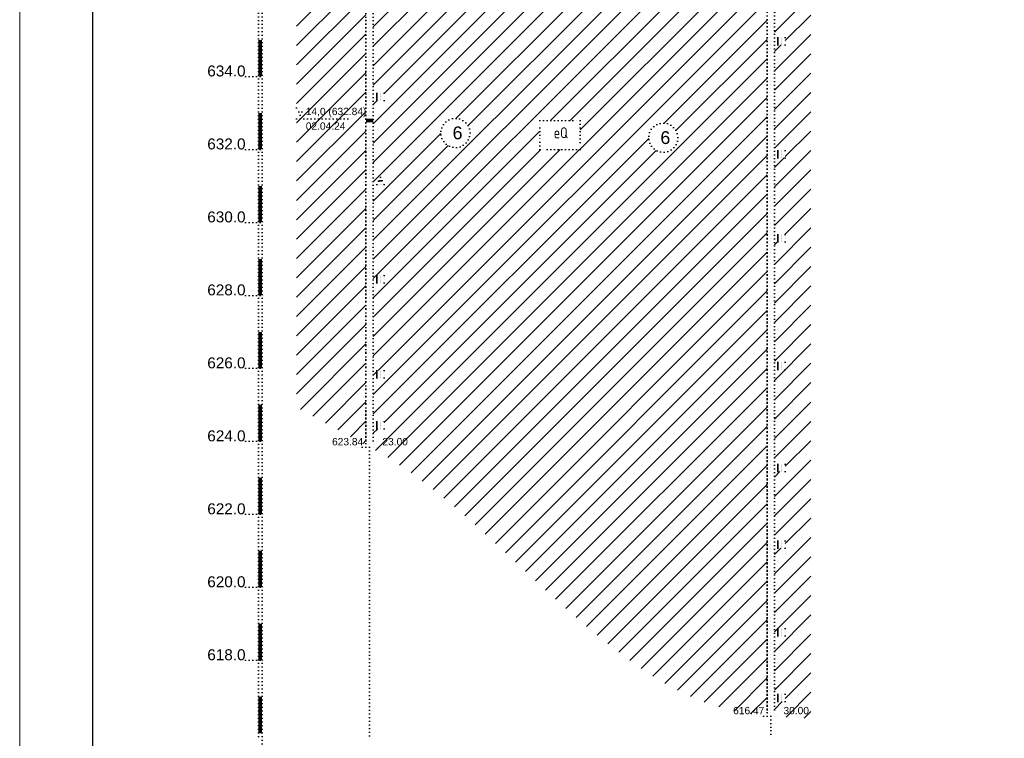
# Model space of a CAD drawing. Header units: millimetres. Extents: x -56135 to 1694203, y -446411 to -23139.
# Tile 37 of 256: x 195921 to 222912, y -137914 to -118219. Entities that reach past the tile are written whole.
import ezdxf

# ---------------------------------------------------------------- set-up
doc = ezdxf.new("R2010")
doc.units = ezdxf.units.MM
doc.linetypes.add('CONTI', pattern=[1, 0, 1])
doc.linetypes.add('L2', pattern=[1, 0, 1])
for name, color, linetype in [('CUT_LRS', 7, 'CONTI'), ('CUT_TST', 7, 'CONTI'), ('CUT_WAT', 7, 'CONTI'), ('ТОЛСТЫЕ_ОСНОВНЫЕ', 6, 'Continuous')]:
    doc.layers.add(name, color=color, linetype=linetype)
doc.layers.add('ТОНКИЕ', color=7, linetype='Continuous', lineweight=9)
doc.styles.get("Standard").update_dxf_attribs({"font": 'arial.ttf'})
pattern_1 = [(45, (0, 1e-12), (-2.65165, 2.65165), [])]

# ---------------------------------------------------------------- blocks, each defined once
blk = doc.blocks.new('*U42')
at = {"layer": 'ТОЛСТЫЕ_ОСНОВНЫЕ', "color": 6}
blk.add_lwpolyline([(20, 5), (1256, 5), (1256, 589), (20, 589)], close=True, dxfattribs=at)
at = {"layer": 'ТОНКИЕ'}
blk.add_lwpolyline([(0, 0), (1261, 0), (1261, 594), (0, 594)], close=True, dxfattribs=at)
blk = doc.blocks.new('UZ_970')
at = {"layer": 'CUT_TST', "color": 0}
for p, q in [((0, 0), (0, 2)), ((0, 2), (2, 2)), ((0, 1.8), (2, 1.8)), ((0, 1.6), (2, 1.6)), ((0, 1.4), (2, 1.4)), ((0, 1.2), (2, 1.2)), ((0, 1), (2, 1)), ((0, 0.8), (2, 0.8)), ((0, 0.6), (2, 0.6)), ((0, 0.4), (2, 0.4)), ((0, 0.2), (2, 0.2)), ((2, 0), (0, 0)), ((2, 2), (2, 0))]:
    blk.add_line(p, q, dxfattribs=at)
blk = doc.blocks.new('UZ_971')
at = {"layer": 'CUT_TST', "color": 0}
for p, q in [((0, 0), (1, 2)), ((2, 0), (0, 0)), ((1, 2), (0.4, 0)), ((1, 2), (0.7, 0)), ((1, 2), (2, 0)), ((1, 2), (1, 0)), ((1, 2), (1.3, 0)), ((1, 2), (1.6, 0))]:
    blk.add_line(p, q, dxfattribs=at)
blk = doc.blocks.new('разрезы геология 1-1')
at = {"layer": 'CUT_LRS', "linetype": 'Continuous'}
h = blk.add_hatch(dxfattribs=at)
h.set_pattern_fill('SUGL_D', color=256, scale=30, style=0)
h.set_pattern_definition(pattern_1)
h.paths.add_polyline_path([(-413.02, 260.7), (-432.02, 260.7), (-432.02, 166.7), (-430.02, 166.7), (-431.02, 164.7), (-432.02, 166.7), (-432.02, 84.56), (-413.02, 74.24)])
h.paths.add_polyline_path([(-430.02, 160.2), (-420.45, 160.2), (-420.45, 163.2), (-430.02, 163.2)], flags=24)
h.paths.add_polyline_path([(-430.13, 163.79), (-416.34, 163.79), (-416.34, 167.45), (-430.13, 167.45)], flags=24)
h = blk.add_hatch(dxfattribs=at)
h.set_pattern_fill('SUGL_D', color=256, scale=30, style=0)
h.set_pattern_definition(pattern_1)
h.paths.add_polyline_path([(-303.07, 256.05), (-309, 256.33), (-315.27, 256.64), (-320.94, 256.93), (-326.08, 257.22), (-330.75, 257.48), (-335.01, 257.74), (-338.94, 257.98), (-342.6, 258.2), (-346.05, 258.41), (-349.35, 258.61), (-352.57, 258.8), (-355.75, 258.98), (-358.96, 259.16), (-362.26, 259.33), (-365.7, 259.51), (-369.35, 259.69), (-373.26, 259.87), (-377.49, 260.06), (-382.07, 260.23), (-387.06, 260.38), (-392.5, 260.52), (-398.44, 260.62), (-404.93, 260.68), (-411.02, 260.7), (-411.02, 73.7), (-412.02, 73.7), (-406.22, 70.34), (-400.56, 66.57), (-395.06, 62.47), (-389.72, 58.15), (-384.55, 53.69), (-379.56, 49.18), (-374.75, 44.72), (-370.14, 40.39), (-365.73, 36.29), (-361.49, 32.4), (-357.39, 28.73), (-353.4, 25.26), (-349.49, 21.99), (-345.62, 18.91), (-341.77, 16), (-337.89, 13.26), (-333.97, 10.69), (-329.96, 8.32), (-325.83, 6.17), (-321.54, 4.28), (-317.05, 2.69), (-312.34, 1.42), (-307.35, 0.51), (-303.07, 0.1)])
h.paths.add_polyline_path([(-354.34, 163.24), (-354.34, 155.24), (-365.34, 155.24), (-365.34, 159.24), (-365.34, 163.24)], flags=16)
h.paths.add_polyline_path([(-327.53, 158.53, -1), (-335.53, 158.53, -1)], flags=16)
h.paths.add_polyline_path([(-384.49, 159.82, -1), (-392.49, 159.82, -1)], flags=16)
h.paths.add_polyline_path([(-322.47, 199), (-320.47, 199), (-321.47, 197)], flags=16)
h.paths.add_polyline_path([(-408.02, 170.7), (-408.02, 168.7), (-410.02, 168.7), (-410.02, 170.7)], flags=16)
h.paths.add_polyline_path([(-408.02, 202.7), (-410.02, 202.7), (-409.02, 204.7)], flags=16)
h.paths.add_polyline_path([(-409.02, 147.7), (-408.02, 145.7), (-410.02, 145.7)], flags=16)
h.paths.add_polyline_path([(-408.02, 228.7), (-410.02, 228.7), (-410.02, 230.7), (-408.02, 230.7)], flags=16)
h.paths.add_polyline_path([(-408.02, 120.7), (-408.02, 118.7), (-410.02, 118.7), (-410.02, 120.7)], flags=16)
h.paths.add_polyline_path([(-408.02, 252.7), (-410.02, 252.7), (-410.02, 254.7), (-408.02, 254.7)], flags=16)
h.paths.add_polyline_path([(-408.02, 94.7), (-408.02, 92.7), (-410.02, 92.7), (-410.02, 94.7)], flags=16)
h.paths.add_polyline_path([(-408.02, 80.7), (-408.02, 78.7), (-410.02, 78.7), (-410.02, 80.7)], flags=16)
h.paths.add_polyline_path([(-362.31, 162.11), (-357.38, 162.11), (-357.38, 157.6), (-362.31, 157.6)], flags=8)
h.paths.add_polyline_path([(-333.19, 161.16), (-329.68, 161.16), (-329.68, 155.9), (-333.19, 155.9)], flags=8)
h.paths.add_polyline_path([(-390.15, 162.45), (-386.65, 162.45), (-386.65, 157.19), (-390.15, 157.19)], flags=8)
h.paths.add_polyline_path([(-320.45, 192.5), (-311.31, 192.5), (-311.31, 195.5), (-320.45, 195.5)], flags=24)
h.paths.add_polyline_path([(-320.54, 196.28), (-306.83, 196.28), (-306.83, 199.72), (-320.54, 199.72)], flags=24)
h.paths.add_polyline_path([(-312.87, 0), (-305.44, 0), (-305.44, 3), (-312.87, 3)], flags=9)
h.paths.add_polyline_path([(-409.02, 73.7), (-402.59, 73.7), (-402.59, 76.7), (-409.02, 76.7)], flags=24)
h = blk.add_hatch(dxfattribs=at)
h.set_pattern_fill('SUGL_D', color=256, scale=30, style=0)
h.set_pattern_definition(pattern_1)
h.paths.add_polyline_path([(-291.07, 255.6), (-301.07, 255.96), (-301.07, -0.07), (-291.07, -0.73)])
h.paths.add_polyline_path([(-298.07, 184), (-300.07, 184), (-300.07, 186), (-298.07, 186)], flags=16)
h.paths.add_polyline_path([(-298.07, 155), (-298.07, 153), (-300.07, 153), (-300.07, 155)], flags=16)
h.paths.add_polyline_path([(-298.07, 132), (-298.07, 130), (-300.07, 130), (-300.07, 132)], flags=16)
h.paths.add_polyline_path([(-298.07, 217), (-300.07, 217), (-300.07, 219), (-298.07, 219)], flags=16)
h.paths.add_polyline_path([(-298.07, 243), (-300.07, 243), (-300.07, 245), (-298.07, 245)], flags=16)
h.paths.add_polyline_path([(-298.07, 97), (-298.07, 95), (-300.07, 95), (-300.07, 97)], flags=16)
h.paths.add_polyline_path([(-298.07, 69), (-298.07, 67), (-300.07, 67), (-300.07, 69)], flags=16)
h.paths.add_polyline_path([(-298.07, 48), (-298.07, 46), (-300.07, 46), (-300.07, 48)], flags=16)
h.paths.add_polyline_path([(-298.07, 24), (-298.07, 22), (-300.07, 22), (-300.07, 24)], flags=16)
h.paths.add_polyline_path([(-298.07, 6), (-298.07, 4), (-300.07, 4), (-300.07, 6)], flags=16)
h.paths.add_polyline_path([(-299.07, 0), (-292.64, 0), (-292.64, 3), (-299.07, 3)], flags=24)
for p, q in [((-442.52, 306.74), (-442.52, -7)), ((-441.52, 306.74), (-441.52, -20)), ((-413.02, 303.7), (-413.02, 73.7)), ((-411.02, 303.7), (-411.02, 73.7)), ((-303.07, 300), (-303.07, 0)), ((-301.07, 300), (-301.07, 0)), ((-413.02, 190.7), (-411.02, 190.7)), ((-413.02, 189.7), (-411.02, 189.7)), ((-303.07, 190), (-301.07, 190)), ((-303.07, 189), (-301.07, 189)), ((-413.02, 188.7), (-411.02, 188.7)), ((-413.02, 187.7), (-411.02, 187.7)), ((-413.02, 186.7), (-411.02, 186.7)), ((-303.07, 188), (-301.07, 188)), ((-303.07, 187), (-301.07, 187)), ((-413.02, 185.7), (-411.02, 185.7)), ((-413.02, 184.7), (-411.02, 184.7)), ((-413.02, 183.7), (-411.02, 183.7)), ((-303.07, 186), (-301.07, 186)), ((-303.07, 185), (-301.07, 185)), ((-303.07, 184), (-301.07, 184)), ((-413.02, 182.7), (-411.02, 182.7)), ((-413.02, 181.7), (-411.02, 181.7)), ((-303.07, 183), (-301.07, 183)), ((-303.07, 182), (-301.07, 182)), ((-303.07, 181), (-301.07, 181)), ((-413.02, 180.7), (-411.02, 180.7)), ((-413.02, 179.7), (-411.02, 179.7)), ((-413.02, 178.7), (-411.02, 178.7)), ((-303.07, 180), (-301.07, 180)), ((-303.07, 179), (-301.07, 179)), ((-413.02, 177.7), (-411.02, 177.7)), ((-413.02, 176.7), (-411.02, 176.7)), ((-413.02, 175.7), (-411.02, 175.7)), ((-303.07, 178), (-301.07, 178)), ((-303.07, 177), (-301.07, 177)), ((-303.07, 176), (-301.07, 176)), ((-446.02, 175.3), (-440.02, 175.3)), ((-413.02, 174.7), (-411.02, 174.7)), ((-413.02, 173.7), (-411.02, 173.7)), ((-303.07, 175), (-301.07, 175)), ((-303.07, 174), (-301.07, 174)), ((-303.07, 173), (-301.07, 173)), ((-413.02, 172.7), (-411.02, 172.7)), ((-413.02, 171.7), (-411.02, 171.7)), ((-413.02, 170.7), (-411.02, 170.7)), ((-303.07, 172), (-301.07, 172)), ((-303.07, 171), (-301.07, 171)), ((-413.02, 169.7), (-411.02, 169.7)), ((-413.02, 168.7), (-411.02, 168.7)), ((-413.02, 167.7), (-411.02, 167.7)), ((-303.07, 170), (-301.07, 170)), ((-303.07, 169), (-301.07, 169)), ((-303.07, 168), (-301.07, 168)), ((-413.02, 166.7), (-411.02, 166.7)), ((-413.02, 165.7), (-411.02, 165.7)), ((-413.02, 164.7), (-411.02, 164.7)), ((-303.07, 167), (-301.07, 167)), ((-303.07, 166), (-301.07, 166)), ((-303.07, 165), (-301.07, 165)), ((-413.02, 163.7), (-411.02, 163.7)), ((-413.02, 163.7), (-411.02, 163.7)), ((-413.02, 163.7), (-411.02, 163.7)), ((-413.02, 162.7), (-411.02, 162.7)), ((-413.02, 162.7), (-411.02, 162.7)), ((-413.02, 162.7), (-411.02, 162.7)), ((-303.07, 164), (-301.07, 164)), ((-303.07, 163), (-301.07, 163)), ((-303.07, 162), (-301.07, 162)), ((-413.02, 161.7), (-411.02, 161.7)), ((-413.02, 160.7), (-411.02, 160.7)), ((-413.02, 159.7), (-411.02, 159.7)), ((-303.07, 161), (-301.07, 161)), ((-303.07, 160), (-301.07, 160)), ((-413.02, 158.7), (-411.02, 158.7)), ((-413.02, 157.7), (-411.02, 157.7)), ((-413.02, 156.7), (-411.02, 156.7)), ((-303.07, 159), (-301.07, 159)), ((-303.07, 158), (-301.07, 158)), ((-303.07, 157), (-301.07, 157)), ((-446.02, 155.3), (-440.02, 155.3)), ((-413.02, 155.7), (-411.02, 155.7)), ((-413.02, 154.7), (-411.02, 154.7)), ((-303.07, 156), (-301.07, 156)), ((-303.07, 155), (-301.07, 155)), ((-303.07, 154), (-301.07, 154)), ((-413.02, 153.7), (-411.02, 153.7)), ((-413.02, 152.7), (-411.02, 152.7)), ((-413.02, 151.7), (-411.02, 151.7)), ((-303.07, 153), (-301.07, 153)), ((-303.07, 152), (-301.07, 152)), ((-413.02, 150.7), (-411.02, 150.7)), ((-413.02, 149.7), (-411.02, 149.7)), ((-413.02, 148.7), (-411.02, 148.7)), ((-303.07, 151), (-301.07, 151)), ((-303.07, 150), (-301.07, 150)), ((-303.07, 149), (-301.07, 149)), ((-413.02, 147.7), (-411.02, 147.7)), ((-413.02, 147.7), (-411.02, 147.7)), ((-413.02, 147.7), (-411.02, 147.7)), ((-413.02, 147.7), (-411.02, 147.7)), ((-303.07, 148), (-301.07, 148)), ((-303.07, 147), (-301.07, 147)), ((-303.07, 146), (-301.07, 146)), ((-413.02, 145.7), (-411.02, 145.7)), ((-413.02, 143.7), (-411.02, 143.7)), ((-303.07, 145), (-301.07, 145)), ((-303.07, 144), (-301.07, 144)), ((-413.02, 141.7), (-411.02, 141.7)), ((-413.02, 141.7), (-411.02, 141.7)), ((-413.02, 141.7), (-411.02, 141.7)), ((-413.02, 141.7), (-411.02, 141.7)), ((-413.02, 140.7), (-411.02, 140.7)), ((-303.07, 143), (-301.07, 143)), ((-303.07, 142), (-301.07, 142)), ((-303.07, 141), (-301.07, 141)), ((-413.02, 139.7), (-411.02, 139.7)), ((-413.02, 138.7), (-411.02, 138.7)), ((-413.02, 137.7), (-411.02, 137.7)), ((-303.07, 140), (-301.07, 140)), ((-303.07, 139), (-301.07, 139)), ((-303.07, 138), (-301.07, 138)), ((-446.02, 135.3), (-440.02, 135.3)), ((-413.02, 136.7), (-411.02, 136.7)), ((-413.02, 135.7), (-411.02, 135.7)), ((-303.07, 137), (-301.07, 137)), ((-303.07, 136), (-301.07, 136)), ((-303.07, 135), (-301.07, 135)), ((-413.02, 134.7), (-411.02, 134.7)), ((-413.02, 133.7), (-411.02, 133.7)), ((-413.02, 132.7), (-411.02, 132.7)), ((-303.07, 134), (-301.07, 134)), ((-303.07, 133), (-301.07, 133)), ((-413.02, 131.7), (-411.02, 131.7)), ((-413.02, 130.7), (-411.02, 130.7)), ((-413.02, 129.7), (-411.02, 129.7)), ((-303.07, 132), (-301.07, 132)), ((-303.07, 131), (-301.07, 131)), ((-303.07, 130), (-301.07, 130)), ((-413.02, 128.7), (-411.02, 128.7)), ((-413.02, 127.7), (-411.02, 127.7)), ((-303.07, 129), (-301.07, 129)), ((-303.07, 128), (-301.07, 128)), ((-303.07, 127), (-301.07, 127)), ((-413.02, 126.7), (-411.02, 126.7)), ((-413.02, 125.7), (-411.02, 125.7)), ((-413.02, 124.7), (-411.02, 124.7)), ((-303.07, 126), (-301.07, 126)), ((-303.07, 125), (-301.07, 125)), ((-413.02, 123.7), (-411.02, 123.7)), ((-413.02, 122.7), (-411.02, 122.7)), ((-413.02, 121.7), (-411.02, 121.7)), ((-303.07, 124), (-301.07, 124)), ((-303.07, 123), (-301.07, 123)), ((-303.07, 122), (-301.07, 122)), ((-413.02, 120.7), (-411.02, 120.7)), ((-413.02, 119.7), (-411.02, 119.7)), ((-303.07, 121), (-301.07, 121)), ((-303.07, 120), (-301.07, 120)), ((-303.07, 119), (-301.07, 119)), ((-413.02, 118.7), (-411.02, 118.7)), ((-413.02, 117.7), (-411.02, 117.7)), ((-413.02, 116.7), (-411.02, 116.7)), ((-303.07, 118), (-301.07, 118)), ((-303.07, 117), (-301.07, 117)), ((-446.02, 115.3), (-440.02, 115.3)), ((-413.02, 115.7), (-411.02, 115.7)), ((-413.02, 114.7), (-411.02, 114.7)), ((-413.02, 113.7), (-411.02, 113.7)), ((-413.02, 113.7), (-411.02, 113.7)), ((-413.02, 113.7), (-411.02, 113.7)), ((-413.02, 113.7), (-411.02, 113.7)), ((-303.07, 116), (-301.07, 116)), ((-303.07, 115), (-301.07, 115)), ((-303.07, 114), (-301.07, 114)), ((-413.02, 111.7), (-411.02, 111.7)), ((-303.07, 113), (-301.07, 113)), ((-303.07, 112), (-301.07, 112)), ((-303.07, 111), (-301.07, 111)), ((-413.02, 109.7), (-411.02, 109.7)), ((-303.07, 110), (-301.07, 110)), ((-303.07, 109), (-301.07, 109)), ((-303.07, 108), (-301.07, 108)), ((-413.02, 107.7), (-411.02, 107.7)), ((-413.02, 105.7), (-411.02, 105.7)), ((-303.07, 107), (-301.07, 107)), ((-303.07, 106), (-301.07, 106)), ((-413.02, 103.7), (-411.02, 103.7)), ((-303.07, 105), (-301.07, 105)), ((-303.07, 104), (-301.07, 104)), ((-303.07, 103), (-301.07, 103)), ((-413.02, 101.7), (-411.02, 101.7)), ((-303.07, 102), (-301.07, 102)), ((-303.07, 101), (-301.07, 101)), ((-303.07, 100), (-301.07, 100)), ((-413.02, 99.7), (-411.02, 99.7)), ((-413.02, 97.7), (-411.02, 97.7)), ((-303.07, 99), (-301.07, 99)), ((-303.07, 98), (-301.07, 98)), ((-446.02, 95.3), (-440.02, 95.3)), ((-413.02, 95.7), (-411.02, 95.7)), ((-303.07, 97), (-301.07, 97)), ((-303.07, 96), (-301.07, 96)), ((-303.07, 95), (-301.07, 95)), ((-413.02, 93.7), (-411.02, 93.7)), ((-303.07, 94), (-301.07, 94)), ((-303.07, 93), (-301.07, 93)), ((-303.07, 92), (-301.07, 92)), ((-413.02, 91.7), (-411.02, 91.7)), ((-413.02, 89.7), (-411.02, 89.7)), ((-303.07, 91), (-301.07, 91)), ((-303.07, 90), (-301.07, 90)), ((-413.02, 87.7), (-411.02, 87.7)), ((-303.07, 89), (-301.07, 89)), ((-303.07, 88), (-301.07, 88)), ((-303.07, 87), (-301.07, 87)), ((-413.02, 85.7), (-411.02, 85.7)), ((-413.02, 83.7), (-411.02, 83.7)), ((-413.02, 83.7), (-411.02, 83.7)), ((-413.02, 83.7), (-411.02, 83.7)), ((-413.02, 83.7), (-411.02, 83.7)), ((-303.07, 86), (-301.07, 86)), ((-303.07, 85), (-301.07, 85)), ((-303.07, 84), (-301.07, 84)), ((-413.02, 82.7), (-411.02, 82.7)), ((-413.02, 81.7), (-411.02, 81.7)), ((-303.07, 83), (-301.07, 83)), ((-303.07, 82), (-301.07, 82)), ((-303.07, 81), (-301.07, 81)), ((-413.02, 80.7), (-411.02, 80.7)), ((-413.02, 79.7), (-411.02, 79.7)), ((-413.02, 78.7), (-411.02, 78.7)), ((-303.07, 80), (-301.07, 80)), ((-303.07, 79), (-301.07, 79)), ((-413.02, 77.7), (-411.02, 77.7)), ((-413.02, 76.7), (-411.02, 76.7)), ((-413.02, 75.7), (-411.02, 75.7)), ((-303.07, 78), (-301.07, 78)), ((-303.07, 77), (-301.07, 77)), ((-303.07, 76), (-301.07, 76)), ((-446.02, 75.3), (-440.02, 75.3)), ((-415.02, 73.7), (-414.02, 73.7)), ((-414.02, 73.7), (-412.02, 73.7)), ((-413.02, 74.7), (-411.02, 74.7)), ((-413.02, 73.7), (-411.02, 73.7)), ((-413.02, 73.7), (-411.02, 73.7)), ((-413.02, 73.7), (-411.02, 73.7)), ((-412.02, 73.7), (-410.02, 73.7)), ((-412.02, 73.7), (-412.02, -7)), ((-410.02, 73.7), (-409.02, 73.7)), ((-303.07, 75), (-301.07, 75)), ((-303.07, 74), (-301.07, 74)), ((-303.07, 73), (-301.07, 73)), ((-303.07, 72), (-301.07, 72)), ((-303.07, 71), (-301.07, 71)), ((-303.07, 70), (-301.07, 70)), ((-303.07, 69), (-301.07, 69)), ((-303.07, 68), (-301.07, 68)), ((-303.07, 67), (-301.07, 67)), ((-303.07, 66), (-301.07, 66)), ((-303.07, 65), (-301.07, 65)), ((-303.07, 64), (-301.07, 64)), ((-303.07, 63), (-301.07, 63)), ((-303.07, 62), (-301.07, 62)), ((-303.07, 61), (-301.07, 61)), ((-303.07, 60), (-301.07, 60)), ((-303.07, 59), (-301.07, 59)), ((-303.07, 58), (-301.07, 58)), ((-303.07, 57), (-301.07, 57)), ((-446.02, 55.3), (-440.02, 55.3)), ((-303.07, 56), (-301.07, 56)), ((-303.07, 55), (-301.07, 55)), ((-303.07, 54), (-301.07, 54)), ((-303.07, 53), (-301.07, 53)), ((-303.07, 52), (-301.07, 52)), ((-303.07, 51), (-301.07, 51)), ((-303.07, 50), (-301.07, 50)), ((-303.07, 49), (-301.07, 49)), ((-303.07, 48), (-301.07, 48)), ((-303.07, 47), (-301.07, 47)), ((-303.07, 46), (-301.07, 46)), ((-303.07, 45), (-301.07, 45)), ((-303.07, 44), (-301.07, 44)), ((-303.07, 43), (-301.07, 43)), ((-303.07, 42), (-301.07, 42)), ((-303.07, 41), (-301.07, 41)), ((-303.07, 40), (-301.07, 40)), ((-303.07, 39), (-301.07, 39)), ((-303.07, 38), (-301.07, 38)), ((-446.02, 35.3), (-440.02, 35.3)), ((-303.07, 37), (-301.07, 37)), ((-303.07, 36), (-301.07, 36)), ((-303.07, 35), (-301.07, 35)), ((-303.07, 34), (-301.07, 34)), ((-303.07, 33), (-301.07, 33)), ((-303.07, 32), (-301.07, 32)), ((-303.07, 31), (-301.07, 31)), ((-303.07, 30), (-301.07, 30)), ((-303.07, 29), (-301.07, 29)), ((-303.07, 28), (-301.07, 28)), ((-303.07, 27), (-301.07, 27)), ((-303.07, 26), (-301.07, 26)), ((-303.07, 25), (-301.07, 25)), ((-303.07, 24), (-301.07, 24)), ((-303.07, 23), (-301.07, 23)), ((-303.07, 22), (-301.07, 22)), ((-303.07, 21), (-301.07, 21)), ((-303.07, 20), (-301.07, 20)), ((-303.07, 19), (-301.07, 19)), ((-303.07, 18), (-301.07, 18)), ((-303.07, 17), (-301.07, 17)), ((-446.02, 15.3), (-440.02, 15.3)), ((-303.07, 16), (-301.07, 16)), ((-303.07, 15), (-301.07, 15)), ((-303.07, 14), (-301.07, 14)), ((-303.07, 13), (-301.07, 13)), ((-303.07, 12), (-301.07, 12)), ((-303.07, 11), (-301.07, 11)), ((-303.07, 10), (-301.07, 10)), ((-303.07, 9), (-301.07, 9)), ((-303.07, 8), (-301.07, 8)), ((-303.07, 7), (-301.07, 7)), ((-303.07, 6), (-301.07, 6)), ((-303.07, 5), (-301.07, 5)), ((-303.07, 4), (-301.07, 4)), ((-303.07, 3), (-301.07, 3)), ((-305.07, 0), (-304.07, 0)), ((-304.07, 0), (-302.07, 0)), ((-303.07, 2), (-301.07, 2)), ((-303.07, 1), (-301.07, 1)), ((-303.07, 0), (-301.07, 0)), ((-303.07, 0), (-301.07, 0)), ((-302.07, 0), (-300.07, 0)), ((-302.07, 0), (-302.07, -7)), ((-300.07, 0), (-299.07, 0))]:
    blk.add_line(p, q)
for points, const_width in [([(-442.02, 175.3), (-442.02, 185.3)], 1), ([(-442.02, 155.3), (-442.02, 165.3)], 1), ([(-412.02, 163.7), (-412.02, 162.7)], 2), ([(-442.02, 135.3), (-442.02, 145.3)], 1), ([(-442.02, 115.3), (-442.02, 125.3)], 1), ([(-442.02, 95.3), (-442.02, 105.3)], 1), ([(-442.02, 75.3), (-442.02, 85.3)], 1), ([(-442.02, 55.3), (-442.02, 65.3)], 1), ([(-442.02, 35.3), (-442.02, 45.3)], 1), ([(-442.02, 15.3), (-442.02, 25.3)], 1), ([(-442.02, -4.7), (-442.02, 5.3)], 1)]:
    blk.add_lwpolyline(points, dxfattribs=dict(const_width=const_width))
blk.add_lwpolyline([(-365.34, 159.24), (-365.34, 163.24), (-354.34, 163.24), (-354.34, 155.24), (-365.34, 155.24)], close=True)
at = {"layer": 'CUT_LRS', "linetype": 'L2'}
for centre in [(-388.49, 159.82), (-331.53, 158.53)]:
    blk.add_circle(centre, 4, dxfattribs=at)
at = {"layer": 'CUT_WAT', "color": 5}
for p, q in [((-432.02, 166.7), (-430.02, 166.7)), ((-431.02, 164.7), (-432.02, 166.7)), ((-431.02, 164.7), (-430.02, 166.7)), ((-432.02, 163.7), (-416.62, 163.7))]:
    blk.add_line(p, q, dxfattribs=at)
for name, p in [('UZ_970', (-300.07, 184)), ('UZ_970', (-410.02, 168.7)), ('UZ_970', (-300.07, 153)), ('UZ_971', (-410.02, 145.7)), ('UZ_970', (-300.07, 130)), ('UZ_970', (-410.02, 118.7)), ('UZ_970', (-410.02, 92.7)), ('UZ_970', (-300.07, 95)), ('UZ_970', (-410.02, 78.7)), ('UZ_970', (-300.07, 67)), ('UZ_970', (-300.07, 46)), ('UZ_970', (-300.07, 22)), ('UZ_970', (-300.07, 4))]:
    blk.add_blockref(name, p)
for s, height, p in [('634.0', 3, (-456.52, 175.3)), ('632.0', 3, (-456.52, 155.3)), ('630.0', 3, (-456.52, 135.3)), ('628.0', 3, (-456.52, 115.3)), ('626.0', 3, (-456.52, 95.3)), ('624.0', 3, (-456.52, 75.3)), ('623.84', 2, (-422.32, 74.2)), ('23.00', 2, (-408.52, 74.2)), ('622.0', 3, (-456.52, 55.3)), ('620.0', 3, (-456.52, 35.3)), ('618.0', 3, (-456.52, 15.3)), ('616.47', 2, (-312.37, 0.5)), ('30.00', 2, (-298.57, 0.5))]:
    blk.add_text(s, height=height).set_placement(p)
at = {"width": 10.9905, "attachment_point": 1}
for s, insert, char_height in [('6', (-389.28, 161.58), 3.5), ('{\\fGOST type A|b0|i0|c0|p2;eQ}', (-361.56, 161.36), 3), ('6', (-332.31, 160.28), 3.5)]:
    blk.add_mtext(s, dxfattribs=dict(at, insert=insert, char_height=char_height))
at = {"layer": 'CUT_WAT', "color": 5}
for s, p in [('14,0 (632.84)', (-429.52, 164.7)), ('02.04.24', (-429.52, 160.7))]:
    blk.add_text(s, height=2, dxfattribs=at).set_placement(p)

msp = doc.modelspace()

# ---------------------------------------------------------------- block references
at = {"xscale": 100, "yscale": 100, "zscale": 100}
msp.add_blockref('*U42', (195920.7, -157904.7), dxfattribs=at)
at = {"layer": 'CUT_LRS', "linetype": 'Continuous', "xscale": 100, "yscale": 100, "zscale": 100}
msp.add_blockref('разрезы геология 1-1', (246715.4, -137303.9), dxfattribs=at)

doc.saveas('drawing.dxf')
